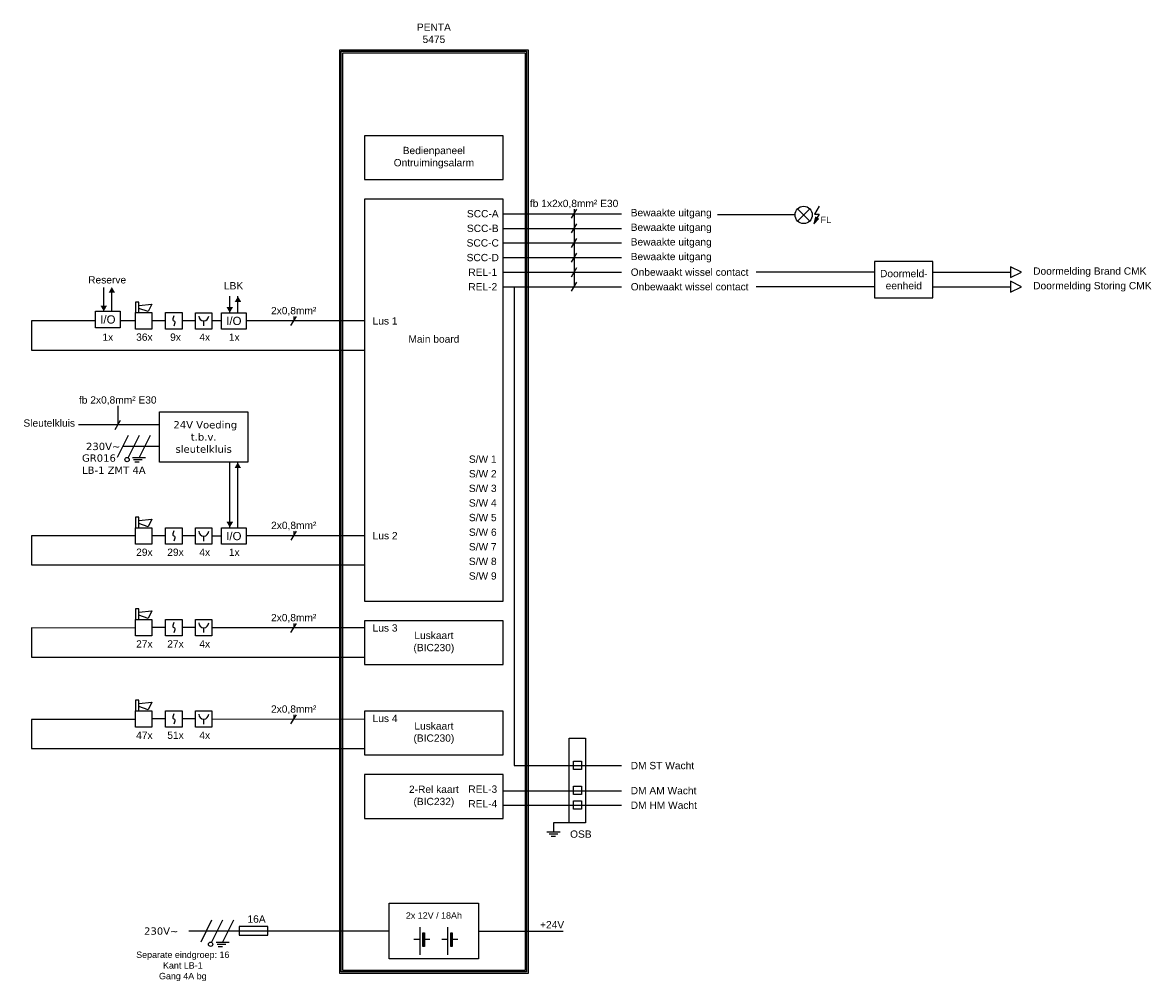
# Model space of a CAD drawing. Header units: millimetres. Extents: x 3145 to 3404, y -651 to -431.
import ezdxf

# ---------------------------------------------------------------- set-up
doc = ezdxf.new("R2010")
doc.units = ezdxf.units.MM
for name, color, linetype in [('-01 BMC', 7, 'Continuous'), ('-03 LSN 0300 A 2', 7, 'Continuous'), ('-07 ENO 0000 B', 7, 'Continuous'), ('-14 GTV', 7, 'Continuous'), ('-16 Nevenpaneel', 7, 'Continuous')]:
    doc.layers.add(name, color=color, linetype=linetype)
doc.styles.get("Standard").update_dxf_attribs({"font": 'arial.ttf'})

# ---------------------------------------------------------------- blocks, each defined once
blk = doc.blocks.new('A$C6E2578B6')
for p, q in [((-4.46, 4.46), (4.46, -4.46)), ((4.46, 4.46), (-4.46, -4.46))]:
    blk.add_line(p, q)
blk.add_lwpolyline([(12.04, 6.69), (8.33, 0.61), (12.04, 0.61), (8.33, -5.68)])
blk.add_lwpolyline([(7.78, -6.81), (11.54, -3.05), (9.16, -1.67)], close=True)
blk.add_circle((0, 0), 6.69)
blk = doc.blocks.new('Flitslicht')
at = {"xscale": 25.40000000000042, "yscale": 25.40000000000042, "zscale": 25.40000000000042}
blk.add_blockref('A$C6E2578B6', (0, 0), dxfattribs=at)
blk = doc.blocks.new('A$C7CF26DE8')
at = {"xscale": 1.403670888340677, "yscale": 1.403670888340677, "zscale": 1.403670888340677}
blk.add_blockref('Flitslicht', (0, 0), dxfattribs=at)
blk = doc.blocks.new('*U19')
at = {"xscale": 0.75, "yscale": 0.75, "zscale": 0.75}
blk.add_blockref('A$C7CF26DE8', (0, 0), dxfattribs=at)
at = {"insert": (459, -170), "char_height": 135, "width": 1115.34, "attachment_point": 8}
blk.add_mtext('FL', dxfattribs=at)

msp = doc.modelspace()

# ---------------------------------------------------------------- hatches: boundary and pattern name
at = {"layer": '-01 BMC'}
for points in [[(3237.07, -639.17), (3237.39, -639.17), (3237.39, -642.35), (3237.07, -642.35)], [(3243.43, -639.17), (3243.75, -639.17), (3243.75, -642.35), (3243.43, -642.35)]]:
    msp.add_hatch(color=7, dxfattribs=at).paths.add_polyline_path(points)

# ---------------------------------------------------------------- linework, layer by layer
at = {"layer": '-01 BMC', "color": 7}
for p, q in [((3265.45, -616.08), (3268.45, -616.08)), ((3270.52, -614), (3266.95, -614)), ((3265.95, -616.58), (3267.95, -616.58)), ((3266.45, -617.08), (3267.45, -617.08)), ((3188.68, -636.31), (3186.17, -641.32)), ((3191.18, -636.31), (3188.68, -641.32)), ((3193.69, -636.31), (3191.18, -641.32)), ((3236.44, -644.26), (3236.44, -637.9)), ((3242.8, -644.26), (3242.8, -637.9)), ((3249.79, -638.82), (3269.19, -638.82)), ((3189.68, -641.32), (3192.69, -641.32)), ((3189.93, -641.82), (3191.94, -641.82)), ((3190.18, -642.32), (3191.18, -642.32))]:
    msp.add_line(p, q, dxfattribs=at)
at = {"layer": '-01 BMC'}
for p, q in [((3229.35, -638.82), (3183.43, -638.82)), ((3236.44, -640.76), (3235, -640.76)), ((3238.66, -640.76), (3237.23, -640.76)), ((3242.8, -640.76), (3241.37, -640.76)), ((3245.02, -640.76), (3243.59, -640.76))]:
    msp.add_line(p, q, dxfattribs=at)
for points in [[(3218.01, -437.13), (3261.13, -437.13), (3261.13, -648.48), (3218.01, -648.48)], [(3218.35, -437.46), (3260.79, -437.46), (3260.79, -648.15), (3218.35, -648.15)], [(3223.69, -456.79), (3223.69, -466.81), (3255.44, -466.81), (3255.44, -456.79), (3223.69, -456.79)], [(3223.69, -471.3), (3223.69, -563.28), (3255.44, -563.28), (3255.44, -471.3), (3223.69, -471.3)], [(3223.69, -567.77), (3223.69, -577.79), (3255.44, -577.79), (3255.44, -567.77), (3223.69, -567.77)], [(3223.69, -588.48), (3223.69, -598.5), (3255.44, -598.5), (3255.44, -588.48), (3223.69, -588.48)], [(3223.69, -602.99), (3223.69, -613.01), (3255.44, -613.01), (3255.44, -602.99), (3223.69, -602.99)], [(3201.57, -637.79), (3195.01, -637.79), (3195.01, -639.75), (3201.57, -639.75)]]:
    msp.add_lwpolyline(points, close=True, dxfattribs=at)
msp.add_lwpolyline([(3218.68, -437.8), (3260.46, -437.8), (3260.46, -647.82), (3218.68, -647.82), (3218.68, -437.8)], dxfattribs=at)
at = {"layer": '-01 BMC', "color": 7}
for points in [[(3229.35, -632.45), (3249.79, -632.45), (3249.79, -645.18), (3229.35, -645.18)], [(3237.07, -639.17), (3237.39, -639.17), (3237.39, -642.35), (3237.07, -642.35)], [(3243.43, -639.17), (3243.75, -639.17), (3243.75, -642.35), (3243.43, -642.35)]]:
    msp.add_lwpolyline(points, close=True, dxfattribs=at)
msp.add_circle((3188.43, -641.82), 0.501, dxfattribs=at)
at = {"layer": '-03 LSN 0300 A 2'}
for p, q in [((3163.97, -496.96), (3163.97, -491.52)), ((3165.81, -497.03), (3165.81, -492.68)), ((3192.82, -497.29), (3192.82, -493.53)), ((3194.7, -497.29), (3194.7, -493.53)), ((3162.09, -496.96), (3167.73, -496.96)), ((3162.09, -500.72), (3162.09, -496.96)), ((3167.73, -496.96), (3167.73, -500.72)), ((3147.39, -499.17), (3147.39, -505.86)), ((3162.09, -499.17), (3147.39, -499.17)), ((3171.24, -499.14), (3167.73, -499.14)), ((3178.14, -499.14), (3175, -499.14)), ((3185.03, -499.14), (3181.9, -499.14)), ((3186.87, -500.3), (3186.87, -499.17)), ((3190.94, -499.17), (3188.75, -499.17)), ((3190.94, -497.29), (3196.58, -497.29)), ((3190.94, -501.05), (3190.94, -497.29)), ((3196.58, -497.29), (3196.58, -501.05)), ((3167.73, -500.72), (3162.09, -500.72)), ((3196.58, -501.05), (3190.94, -501.05)), ((3147.39, -505.86), (3223.69, -505.86)), ((3192.84, -546.44), (3192.84, -531.52)), ((3194.69, -546.51), (3194.69, -531.63)), ((3147.41, -548.32), (3147.41, -555.01)), ((3171.24, -548.38), (3147.41, -548.32)), ((3178.14, -548.38), (3175, -548.38)), ((3185.03, -548.38), (3181.9, -548.38)), ((3186.87, -549.53), (3186.87, -548.41)), ((3190.94, -548.41), (3188.75, -548.41)), ((3190.94, -546.53), (3196.58, -546.53)), ((3190.94, -550.29), (3190.94, -546.53)), ((3196.58, -546.53), (3196.58, -550.29)), ((3196.58, -550.29), (3190.94, -550.29)), ((3147.41, -555.01), (3223.71, -555.01)), ((3147.39, -569.44), (3147.39, -576.12)), ((3171.24, -569.5), (3147.39, -569.44)), ((3178.14, -569.35), (3175, -569.35)), ((3185.03, -569.35), (3181.9, -569.35)), ((3186.87, -570.5), (3186.87, -569.38)), ((3147.39, -576.12), (3223.69, -576.12)), ((3147.39, -590.35), (3147.39, -597.04)), ((3171.24, -590.41), (3147.39, -590.35)), ((3178.14, -590.26), (3175, -590.26)), ((3185.03, -590.26), (3181.9, -590.26)), ((3186.87, -591.42), (3186.87, -590.29)), ((3147.39, -597.04), (3223.69, -597.04))]:
    msp.add_line(p, q, dxfattribs=at)
for points in [[(3171.24, -497.26), (3172.04, -497.26), (3172.04, -494.86), (3171.24, -494.86)], [(3171.24, -497.26), (3175, -497.26), (3175, -501.02), (3171.24, -501.02)], [(3178.14, -497.26), (3181.9, -497.26), (3181.9, -501.02), (3178.14, -501.02)], [(3184.99, -497.29), (3188.75, -497.29), (3188.75, -501.05), (3184.99, -501.05)], [(3171.24, -546.5), (3172.04, -546.5), (3172.04, -544.1), (3171.24, -544.1)], [(3171.24, -546.5), (3175, -546.5), (3175, -550.26), (3171.24, -550.26)], [(3178.14, -546.5), (3181.9, -546.5), (3181.9, -550.26), (3178.14, -550.26)], [(3184.99, -546.53), (3188.75, -546.53), (3188.75, -550.29), (3184.99, -550.29)], [(3171.24, -567.47), (3172.04, -567.47), (3172.04, -565.07), (3171.24, -565.07)], [(3171.24, -567.47), (3175, -567.47), (3175, -571.23), (3171.24, -571.23)], [(3178.14, -567.47), (3181.9, -567.47), (3181.9, -571.23), (3178.14, -571.23)], [(3184.99, -567.5), (3188.75, -567.5), (3188.75, -571.26), (3184.99, -571.26)], [(3171.24, -588.38), (3172.04, -588.38), (3172.04, -585.98), (3171.24, -585.98)], [(3171.24, -588.38), (3175, -588.38), (3175, -592.14), (3171.24, -592.14)], [(3178.14, -588.38), (3181.9, -588.38), (3181.9, -592.14), (3178.14, -592.14)], [(3184.99, -588.41), (3188.75, -588.41), (3188.75, -592.17), (3184.99, -592.17)], [(3270.52, -594.63), (3274.28, -594.63), (3274.28, -614), (3270.52, -614)], [(3271.53, -599.92), (3273.39, -599.92), (3273.41, -601.8), (3271.53, -601.8)], [(3271.53, -605.66), (3273.39, -605.66), (3273.41, -607.54), (3271.53, -607.54)], [(3271.53, -609), (3273.39, -609), (3273.41, -610.88), (3271.53, -610.88)]]:
    msp.add_lwpolyline(points, close=True, dxfattribs=at)
for points in [[(3172.04, -495.62), (3175, -495.29), (3174.13, -497.04), (3172.04, -496.33)], [(3172.04, -544.85), (3175, -544.52), (3174.13, -546.27), (3172.04, -545.56)], [(3172.04, -565.82), (3175, -565.49), (3174.13, -567.24), (3172.04, -566.53)], [(3172.04, -586.73), (3175, -586.41), (3174.13, -588.15), (3172.04, -587.44)]]:
    msp.add_lwpolyline(points, dxfattribs=at)
for points in [[(3180.05, -497.96), (3179.79, -498.66, 0.414214), (3180.02, -499.14), (3180.02, -499.14, -0.414214), (3180.24, -499.63), (3179.98, -500.33)], [(3180.05, -547.19), (3179.79, -547.89, 0.414214), (3180.02, -548.38), (3180.02, -548.38, -0.414214), (3180.24, -548.86), (3179.98, -549.57)], [(3180.05, -568.16), (3179.79, -568.87, 0.414214), (3180.02, -569.35), (3180.02, -569.35, -0.414214), (3180.24, -569.83), (3179.98, -570.54)], [(3180.05, -589.07), (3179.79, -589.78, 0.414214), (3180.02, -590.26), (3180.02, -590.26, -0.414214), (3180.24, -590.74), (3179.98, -591.45)]]:
    msp.add_lwpolyline(points, format="xyb", dxfattribs=at)
for centre in [(3186.87, -498.05), (3186.87, -547.28), (3186.87, -568.25), (3186.87, -589.16)]:
    msp.add_arc(centre, 1.13, 180, 0, dxfattribs=at)
for points in [[(3166.58, -492.73), (3165.07, -492.73), (3165.82, -491.41)], [(3195.46, -494.85), (3193.95, -494.85), (3194.7, -493.53)], [(3164.72, -495.65), (3163.21, -495.65), (3163.97, -496.96)], [(3193.58, -495.98), (3192.07, -495.98), (3192.82, -497.29)], [(3195.42, -532.85), (3193.91, -532.85), (3194.66, -531.54)], [(3193.59, -545.13), (3192.09, -545.13), (3192.84, -546.44)]]:
    msp.add_solid(points, dxfattribs=at)
at = {"layer": '-07 ENO 0000 B'}
for p, q in [((3304.51, -474.8), (3322.21, -474.8)), ((3371.62, -486.75), (3371.62, -489.25)), ((3374.13, -488), (3371.62, -486.75)), ((3313.39, -487.94), (3340.5, -487.94)), ((3353.93, -488), (3371.62, -488)), ((3371.62, -489.25), (3374.13, -488)), ((3313.39, -491.28), (3340.5, -491.28)), ((3353.93, -491.34), (3371.62, -491.34)), ((3371.62, -490.09), (3371.62, -492.59)), ((3374.13, -491.34), (3371.62, -490.09)), ((3371.62, -492.59), (3374.13, -491.34))]:
    msp.add_line(p, q, dxfattribs=at)
msp.add_lwpolyline([(3340.5, -485.56), (3340.5, -493.87), (3353.86, -493.87), (3353.86, -485.56), (3340.5, -485.56)], close=True, dxfattribs=at)
at = {"layer": '-14 GTV'}
for p, q in [((3158.19, -522.85), (3176.7, -522.85)), ((3176.74, -527.9), (3168.29, -527.9))]:
    msp.add_line(p, q, dxfattribs=at)
at = {"layer": '-14 GTV', "color": 7}
for p, q in [((3169.55, -525.39), (3167.04, -530.41)), ((3172.05, -525.39), (3169.55, -530.41)), ((3174.56, -525.39), (3172.05, -530.41)), ((3170.55, -530.41), (3173.56, -530.41)), ((3170.8, -530.91), (3172.8, -530.91)), ((3171.05, -531.41), (3172.05, -531.41))]:
    msp.add_line(p, q, dxfattribs=at)
at = {"layer": '-14 GTV'}
msp.add_lwpolyline([(3176.74, -519.96), (3196.97, -519.96), (3196.97, -531.5), (3176.74, -531.5)], close=True, dxfattribs=at)
at = {"layer": '-14 GTV', "color": 7}
msp.add_circle((3169.3, -530.91), 0.501, dxfattribs=at)
at = {"layer": '-16 Nevenpaneel'}
for p, q in [((3271.05, -475.68), (3272.3, -473.59)), ((3271.68, -473.59), (3271.68, -474.64)), ((3255.44, -474.64), (3282.55, -474.64)), ((3271.68, -474.64), (3271.68, -477.98)), ((3255.44, -477.98), (3282.55, -477.98)), ((3271.05, -479.03), (3272.3, -476.94)), ((3271.68, -477.98), (3271.68, -481.32)), ((3255.44, -481.32), (3282.55, -481.32)), ((3271.05, -482.37), (3272.3, -480.28)), ((3271.68, -481.32), (3271.68, -484.67)), ((3271.05, -485.71), (3272.3, -483.62)), ((3255.44, -484.67), (3282.55, -484.67)), ((3271.68, -484.67), (3271.68, -488.01)), ((3255.44, -488.01), (3282.55, -488.01)), ((3271.05, -489.05), (3272.3, -486.96)), ((3271.68, -488.01), (3271.68, -491.35)), ((3255.44, -491.35), (3282.55, -491.35)), ((3257.99, -491.35), (3257.99, -600.93)), ((3271.05, -492.39), (3272.3, -490.31)), ((3223.69, -499.17), (3196.58, -499.17)), ((3206.84, -500.22), (3208.09, -498.13)), ((3207.46, -498.13), (3207.46, -499.17)), ((3167.18, -518.57), (3167.18, -522.96)), ((3166.55, -524), (3167.8, -521.91)), ((3223.71, -548.32), (3196.6, -548.32)), ((3206.85, -549.37), (3208.11, -547.28)), ((3207.48, -547.28), (3207.48, -548.32)), ((3223.69, -569.44), (3188.75, -569.38)), ((3206.84, -570.48), (3208.09, -568.39)), ((3207.46, -568.39), (3207.46, -569.44)), ((3223.69, -590.35), (3188.75, -590.29)), ((3206.84, -591.4), (3208.09, -589.31)), ((3207.46, -589.31), (3207.46, -590.35)), ((3257.99, -600.93), (3282.55, -600.93)), ((3255.44, -606.67), (3282.55, -606.67)), ((3255.44, -610.01), (3282.55, -610.01))]:
    msp.add_line(p, q, dxfattribs=at)
msp.add_lwpolyline([(3266.95, -614), (3266.95, -616.08)])

# ---------------------------------------------------------------- block references
at = {"xscale": 0.01106339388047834, "yscale": 0.01106339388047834, "zscale": 0.01106339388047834}
msp.add_blockref('*U19', (3324.25, -474.9), dxfattribs=at)

# ---------------------------------------------------------------- texts
at = {"layer": '-01 BMC'}
for s, insert, char_height, width, attachment_point in [('PENTA ^J5475', (3239.57, -433.34), 1.671, 6.6799, 5), ('\\pxqc;Bedienpaneel ^JOntruimingsalarm', (3239.57, -461.8), 1.671, 34.8541, 5), ('\\pxqc;Main board', (3239.57, -503.32), 1.671, 34.8541, 5), ('\\pxqc;Luskaart^J(BIC230)', (3239.57, -572.78), 1.671, 34.8541, 5), ('\\pxqc;Luskaart^J(BIC230)', (3239.57, -593.49), 1.671, 34.8541, 5), ('\\pxqc;2-Rel kaart^J(BIC232)', (3239.57, -608), 1.671, 34.8541, 5), ('\\pxqc;{\\H0.875x;\\C7;2x 12V / 18Ah}', (3239.57, -635.25), 1.671, 34.8541, 5), ('16A', (3196.89, -636.9), 1.67, 6.6761, 7), ('+24V', (3263.88, -638.18), 1.671, 6.6799, 7), ('\\pxql;{\\fVerdana|b0|i0|c0|p34;230V~}', (3179.05, -638.82), 1.6701, 11.6887, 5), ('\\pxqc;{\\H0.875x;\\C7;Separate eindgroep: 16\\PKant LB-1\\PGang 4A bg}', (3182.07, -646.88), 1.671, 34.8541, 5)]:
    msp.add_mtext(s, dxfattribs=dict(at, insert=insert, char_height=char_height, width=width, attachment_point=attachment_point))
at = {"layer": '-03 LSN 0300 A 2', "char_height": 1.88, "width": 1.9771, "attachment_point": 5}
for insert in [(3164.91, -498.84), (3193.76, -499.17), (3193.76, -548.41)]:
    msp.add_mtext('I/O', dxfattribs=dict(at, insert=insert))
at = {"layer": '-07 ENO 0000 B', "char_height": 1.671}
for s, insert, width, attachment_point in [('Doormelding Brand CMK', (3376.8, -488), 32.5249, 4), ('\\pxqc;Doormeld-^Jeenheid', (3347.18, -489.72), 6.6799, 5), ('\\pxql;Doormelding Storing CMK', (3376.8, -491.34), 32.5249, 4)]:
    msp.add_mtext(s, dxfattribs=dict(at, insert=insert, width=width, attachment_point=attachment_point))
at = {"layer": '-14 GTV', "insert": (3186.85, -525.73), "char_height": 1.671, "width": 15.606, "attachment_point": 5}
msp.add_mtext('{\\fVerdana|b0|i0|c0|p34; 24V Voeding t.b.v. sleutelkluis }', dxfattribs=at)
at = {"layer": '-16 Nevenpaneel', "char_height": 1.671}
for s, insert, width, attachment_point in [('\\pxqc;fb 1x2x0,8mm² E30', (3271.68, -472.43), 26.9967, 5), ('SCC-A', (3250.76, -474.64), 26.9967, 5), ('\\pxql;Bewaakte uitgang', (3284.64, -474.64), 42.9101, 4), ('SCC-B', (3250.76, -477.98), 26.9967, 5), ('Bewaakte uitgang', (3284.64, -477.98), 42.9101, 4), ('SCC-C', (3250.76, -481.32), 26.9967, 5), ('Bewaakte uitgang', (3284.64, -481.32), 42.9101, 4), ('SCC-D', (3250.76, -484.67), 26.9967, 5), ('Bewaakte uitgang', (3284.64, -484.67), 42.9101, 4), ('Onbewaakt wissel contact', (3284.64, -488.01), 42.9101, 4), ('\\pxqc;Reserve', (3164.75, -489.77), 26.9967, 5), ('REL-1', (3250.76, -488.01), 26.9967, 5), ('\\pxqc;LBK', (3193.7, -491.11), 26.9967, 5), ('REL-2', (3250.76, -491.35), 26.9967, 5), ('Onbewaakt wissel contact', (3284.64, -491.35), 42.9101, 4), ('\\pxqc;2x0,8mm²', (3207.46, -496.96), 26.9967, 5), ('Lus 1', (3228.38, -499.17), 26.9967, 5), ('\\pxqc;1x', (3164.9, -502.88), 26.9967, 5), ('\\pxqc;36x', (3173.27, -502.88), 26.9967, 5), ('\\pxqc;9x', (3180.4, -502.88), 26.9967, 5), ('4x', (3187.09, -502.88), 26.9967, 5), ('\\pxqc;1x', (3193.85, -502.88), 26.9967, 5), ('\\pxqc;fb 2x0,8mm² E30', (3167.18, -517.4), 26.9967, 5), ('\\pxqc;Sleutelkluis', (3151.48, -522.55), 26.9967, 5), ('\\pxql;{\\fVerdana|b0|i0|c0|p34;230V~}', (3159.91, -527.9), 42.9101, 4), ('\\pxql;{\\fVerdana|b0|i0|c0|p34;GR016\\PLB-1 ZMT 4A}', (3158.99, -531.94), 42.9101, 4), ('S/W 1', (3250.76, -530.81), 26.9967, 5), ('S/W 2', (3250.76, -534.15), 26.9967, 5), ('S/W 3', (3250.76, -537.49), 26.9967, 5), ('S/W 4', (3250.76, -540.83), 26.9967, 5), ('S/W 5', (3250.76, -544.17), 26.9967, 5), ('\\pxqc;2x0,8mm²', (3207.48, -546.11), 26.9967, 5), ('S/W 6', (3250.76, -547.52), 26.9967, 5), ('Lus 2', (3228.4, -548.32), 26.9967, 5), ('\\pxqc;29x', (3173.27, -552.11), 26.9967, 5), ('\\pxqc;29x', (3180.4, -552.11), 26.9967, 5), ('4x', (3187.09, -552.11), 26.9967, 5), ('\\pxqc;1x', (3193.85, -552.11), 26.9967, 5), ('S/W 7', (3250.76, -550.86), 26.9967, 5), ('S/W 8', (3250.76, -554.2), 26.9967, 5), ('S/W 9', (3250.76, -557.54), 26.9967, 5), ('\\pxqc;2x0,8mm²', (3207.46, -567.22), 26.9967, 5), ('Lus 3', (3228.38, -569.44), 26.9967, 5), ('\\pxqc;27x', (3173.27, -573.08), 26.9967, 5), ('\\pxqc;27x', (3180.4, -573.08), 26.9967, 5), ('4x', (3187.09, -573.08), 26.9967, 5), ('\\pxqc;2x0,8mm²', (3207.46, -588.14), 26.9967, 5), ('Lus 4', (3228.38, -590.15), 26.9967, 5), ('4x', (3187.09, -593.99), 26.9967, 5), ('\\pxqc;47x', (3173.27, -593.99), 26.9967, 5), ('\\pxqc;51x', (3180.4, -593.99), 26.9967, 5), ('DM ST Wacht', (3284.64, -600.93), 42.9101, 4), ('REL-3', (3250.76, -606.33), 26.9967, 5), ('DM AM Wacht', (3284.64, -606.67), 42.9101, 4), ('REL-4', (3250.76, -609.67), 26.9967, 5), ('DM HM Wacht', (3284.64, -610.01), 42.9101, 4), ('OSB', (3273.22, -616.62), 26.9967, 5)]:
    msp.add_mtext(s, dxfattribs=dict(at, insert=insert, width=width, attachment_point=attachment_point))

doc.saveas('drawing.dxf')
